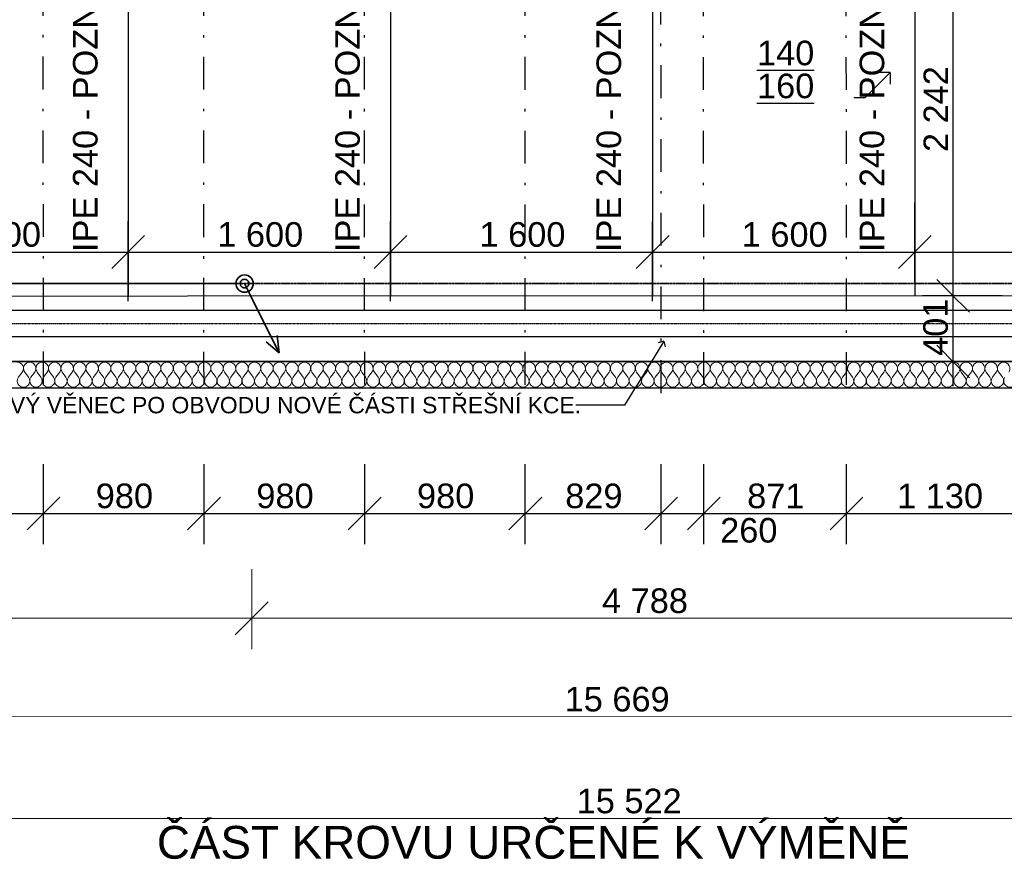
# Model space of a CAD drawing. Header units: millimetres. Extents: x -24674 to 2959, y -2716 to 20653.
# Tile 68 of 161: x -11795 to -5787, y -2716 to 2438. Entities that reach past the tile are written whole.
import ezdxf

# ---------------------------------------------------------------- set-up
doc = ezdxf.new("R2010")
doc.units = ezdxf.units.MM
doc.header["$MEASUREMENT"] = 0
for name, pattern in [('Telekomunikacni vodic', [9.25, 3, -0.75, 3, -0.75, 0.125, -0.75, 0.125, -0.75]), ('Wipeout_Contour', [1000, 0, -1000]), ('Čerchovaná', [450, 200, -117.5, 15, -117.5]), ('Čerchovaná M', [4.5, 2.5, -0.85, 0.3, -0.85]), ('Čerchovaná S', [3.5, 1.5, -0.85, 0.3, -0.85])]:
    doc.linetypes.add(name, pattern=pattern)
for name, color, linetype in [('9._POHLED ZÁPADNÍ_1_0', 7, 'Continuous'), ('9._POHLED ZÁPADNÍ_1_2D prvky - obecné', 7, 'Continuous'), ('9._POHLED ZÁPADNÍ_1_Anotace - SP', 7, 'Continuous'), ('9._POHLED ZÁPADNÍ_1_Kóty - SP', 7, 'Continuous'), ('9._POHLED ZÁPADNÍ_1_Nové_Anotace - SP', 7, 'Continuous'), ('9._POHLED ZÁPADNÍ_1_Nové_Konstrukce - krov', 7, 'Continuous'), ('9._POHLED ZÁPADNÍ_1_Nové_Konstrukce - nosné', 7, 'Continuous'), ('9._POHLED ZÁPADNÍ_1_Nové_Kóty - SP', 7, 'Continuous'), ('9._POHLED ZÁPADNÍ_1_Nové_Popis', 7, 'Continuous'), ('9._POHLED ZÁPADNÍ_1_Nové_Výplně - Povrchové', 7, 'Continuous'), ('9._POHLED ZÁPADNÍ_1_Nové_Výplně – Řezové', 7, 'Continuous'), ('9._POHLED ZÁPADNÍ_1_TZB - elektroinstalace', 7, 'Continuous'), ('9._POHLED ZÁPADNÍ_1_VÝTAH VAR 1', 7, 'Continuous')]:
    doc.layers.add(name, color=color, linetype=linetype)
doc.styles.add('GENEROVANÝ_STYL_1', font='txt')
doc.styles.add('GENEROVANÝ_STYL_2', font='txt')

# ---------------------------------------------------------------- blocks, each defined once
blk = doc.blocks.new('*X6', base_point=(-27719.5, -6044))
at = {"layer": '9._POHLED ZÁPADNÍ_1_Nové_Výplně – Řezové', "color": 21, "linetype": 'Continuous', "lineweight": 20, "true_color": 0xffaaaa}
for p, q in [((-11801.9, 256.5), (-11779, 287)), ((-11740.9, 256.5), (-11763.8, 287)), ((-11725.7, 256.5), (-11702.8, 287)), ((-11664.8, 256.5), (-11687.6, 287)), ((-11649.5, 256.5), (-11626.7, 287)), ((-11588.6, 256.5), (-11611.4, 287)), ((-11573.3, 256.5), (-11550.5, 287)), ((-11512.4, 256.5), (-11535.2, 287)), ((-11497.1, 256.5), (-11474.3, 287)), ((-11436.2, 256.5), (-11459, 287)), ((-11420.9, 256.5), (-11398.1, 287)), ((-11360, 256.5), (-11382.8, 287)), ((-11344.8, 256.5), (-11321.9, 287)), ((-11283.8, 256.5), (-11306.7, 287)), ((-11268.6, 256.5), (-11245.7, 287)), ((-11207.6, 256.5), (-11230.5, 287)), ((-11192.4, 256.5), (-11169.5, 287)), ((-11131.4, 256.5), (-11154.3, 287)), ((-11116.2, 256.5), (-11093.3, 287)), ((-11055.2, 256.5), (-11078.1, 287)), ((-11040, 256.5), (-11017.1, 287)), ((-10979, 256.5), (-11001.9, 287)), ((-10963.8, 256.5), (-10940.9, 287)), ((-10902.9, 256.5), (-10925.7, 287)), ((-10887.6, 256.5), (-10864.8, 287)), ((-10826.7, 256.5), (-10849.5, 287)), ((-10811.4, 256.5), (-10788.6, 287)), ((-10750.5, 256.5), (-10773.3, 287)), ((-10735.2, 256.5), (-10712.4, 287)), ((-10674.3, 256.5), (-10697.1, 287)), ((-10659, 256.5), (-10636.2, 287)), ((-10598.1, 256.5), (-10620.9, 287)), ((-10582.9, 256.5), (-10560, 287)), ((-10521.9, 256.5), (-10544.8, 287)), ((-10506.7, 256.5), (-10483.8, 287)), ((-10445.7, 256.5), (-10468.6, 287)), ((-10430.5, 256.5), (-10407.6, 287)), ((-10369.5, 256.5), (-10392.4, 287)), ((-10354.3, 256.5), (-10331.4, 287)), ((-10293.3, 256.5), (-10316.2, 287)), ((-10278.1, 256.5), (-10255.2, 287)), ((-10217.1, 256.5), (-10240, 287)), ((-10201.9, 256.5), (-10179, 287)), ((-10140.9, 256.5), (-10163.8, 287)), ((-10125.7, 256.5), (-10102.8, 287)), ((-10064.8, 256.5), (-10087.6, 287)), ((-10049.5, 256.5), (-10026.7, 287)), ((-9988.6, 256.5), (-10011.4, 287)), ((-9973.3, 256.5), (-9950.5, 287)), ((-9912.4, 256.5), (-9935.2, 287)), ((-9897.1, 256.5), (-9874.3, 287)), ((-9836.2, 256.5), (-9859, 287)), ((-9820.9, 256.5), (-9798.1, 287)), ((-9760, 256.5), (-9782.8, 287)), ((-9744.8, 256.5), (-9721.9, 287)), ((-9683.8, 256.5), (-9706.7, 287)), ((-9668.6, 256.5), (-9645.7, 287)), ((-9607.6, 256.5), (-9630.5, 287)), ((-9592.4, 256.5), (-9569.5, 286.9)), ((-9531.4, 256.5), (-9554.3, 286.9)), ((-9516.2, 256.5), (-9493.3, 286.9)), ((-9455.2, 256.5), (-9478.1, 286.9)), ((-9440, 256.5), (-9417.1, 286.9)), ((-9379, 256.5), (-9401.9, 286.9)), ((-9363.8, 256.5), (-9340.9, 286.9)), ((-9302.9, 256.5), (-9325.7, 286.9)), ((-9287.6, 256.5), (-9264.8, 286.9)), ((-9226.7, 256.5), (-9249.5, 286.9)), ((-9211.4, 256.5), (-9188.6, 286.9)), ((-9150.5, 256.5), (-9173.3, 286.9)), ((-9135.2, 256.5), (-9112.4, 286.9)), ((-9074.3, 256.5), (-9097.1, 286.9)), ((-9059, 256.5), (-9036.2, 286.9)), ((-8998.1, 256.5), (-9020.9, 286.9)), ((-8982.9, 256.5), (-8960, 286.9)), ((-8921.9, 256.5), (-8944.8, 286.9)), ((-8906.7, 256.5), (-8883.8, 286.9)), ((-8845.7, 256.5), (-8868.6, 286.9)), ((-8830.5, 256.5), (-8807.6, 286.9)), ((-8769.5, 256.5), (-8792.4, 286.9)), ((-8754.3, 256.5), (-8731.4, 286.9)), ((-8693.3, 256.4), (-8716.2, 286.9)), ((-8678.1, 256.4), (-8655.2, 286.9)), ((-8617.1, 256.4), (-8640, 286.9)), ((-8601.9, 256.4), (-8579, 286.9)), ((-8540.9, 256.4), (-8563.8, 286.9)), ((-8525.7, 256.4), (-8502.8, 286.9)), ((-8464.8, 256.4), (-8487.6, 286.9)), ((-8449.5, 256.4), (-8426.7, 286.9)), ((-8388.6, 256.4), (-8411.4, 286.9)), ((-8373.3, 256.4), (-8350.5, 286.9)), ((-8312.4, 256.4), (-8335.2, 286.9)), ((-8297.1, 256.4), (-8274.3, 286.9)), ((-8236.2, 256.4), (-8259, 286.9)), ((-8220.9, 256.4), (-8198.1, 286.9)), ((-8160, 256.4), (-8182.8, 286.9)), ((-8144.8, 256.4), (-8121.9, 286.9)), ((-8083.8, 256.4), (-8106.7, 286.9)), ((-8068.6, 256.4), (-8045.7, 286.9)), ((-8007.6, 256.4), (-8030.5, 286.9)), ((-7992.4, 256.4), (-7969.5, 286.9)), ((-7931.4, 256.4), (-7954.3, 286.9)), ((-7916.2, 256.4), (-7893.3, 286.9)), ((-7855.2, 256.4), (-7878.1, 286.9)), ((-7840, 256.4), (-7817.1, 286.9)), ((-7779, 256.4), (-7801.9, 286.9)), ((-7763.8, 256.4), (-7740.9, 286.9)), ((-7702.9, 256.4), (-7725.7, 286.9)), ((-7687.6, 256.4), (-7664.8, 286.9)), ((-7626.7, 256.4), (-7649.5, 286.9)), ((-7611.4, 256.4), (-7588.6, 286.9)), ((-7550.5, 256.4), (-7573.3, 286.9)), ((-7535.2, 256.4), (-7512.4, 286.9)), ((-7474.3, 256.4), (-7497.1, 286.9)), ((-7459, 256.4), (-7436.2, 286.9)), ((-7398.1, 256.4), (-7420.9, 286.9)), ((-7382.9, 256.4), (-7360, 286.9)), ((-7321.9, 256.4), (-7344.8, 286.9)), ((-7306.7, 256.4), (-7283.8, 286.9)), ((-7245.7, 256.4), (-7268.6, 286.9)), ((-7230.5, 256.4), (-7207.6, 286.9)), ((-7169.5, 256.4), (-7192.4, 286.9)), ((-7154.3, 256.4), (-7131.4, 286.9)), ((-7093.3, 256.4), (-7116.2, 286.9)), ((-7078.1, 256.4), (-7055.2, 286.9)), ((-7017.1, 256.4), (-7040, 286.9)), ((-7001.9, 256.4), (-6979, 286.9)), ((-6940.9, 256.4), (-6963.8, 286.9)), ((-6925.7, 256.4), (-6902.8, 286.9)), ((-6864.8, 256.4), (-6887.6, 286.9)), ((-6849.5, 256.4), (-6826.7, 286.9)), ((-6788.6, 256.4), (-6811.4, 286.9)), ((-6773.3, 256.4), (-6750.5, 286.9)), ((-6712.4, 256.4), (-6735.2, 286.9)), ((-6697.1, 256.4), (-6674.3, 286.9)), ((-6636.2, 256.4), (-6659, 286.9)), ((-6620.9, 256.4), (-6598.1, 286.9)), ((-6560, 256.4), (-6582.8, 286.9)), ((-6544.8, 256.4), (-6521.9, 286.9)), ((-6483.8, 256.4), (-6506.7, 286.9)), ((-6468.6, 256.4), (-6445.7, 286.9)), ((-6407.6, 256.4), (-6430.5, 286.9)), ((-6392.4, 256.4), (-6369.5, 286.9)), ((-6331.4, 256.4), (-6354.3, 286.9)), ((-6316.2, 256.4), (-6293.3, 286.9)), ((-6255.2, 256.4), (-6278.1, 286.9)), ((-6240, 256.4), (-6217.1, 286.9)), ((-6179, 256.4), (-6201.9, 286.9)), ((-6163.8, 256.4), (-6140.9, 286.9)), ((-6102.9, 256.4), (-6125.7, 286.9)), ((-6087.6, 256.4), (-6064.8, 286.9)), ((-6026.7, 256.4), (-6049.5, 286.9)), ((-6011.4, 256.4), (-5988.6, 286.9)), ((-5950.5, 256.4), (-5973.3, 286.9)), ((-5935.2, 256.4), (-5912.4, 286.9)), ((-5874.3, 256.4), (-5897.1, 286.9)), ((-5859, 256.4), (-5836.2, 286.9)), ((-5798.1, 256.4), (-5820.9, 286.9))]:
    blk.add_line(p, q, dxfattribs=at)
for centre, start, end in [((-11809.5, 309.9), 323.12865, 89.99855), ((-11733.3, 309.9), 89.99855, 216.86845), ((-11733.3, 309.9), 323.12865, 89.99855), ((-11657.1, 309.9), 89.99855, 216.86845), ((-11657.1, 309.9), 323.12865, 89.99855), ((-11580.9, 309.9), 89.99855, 216.86845), ((-11580.9, 309.9), 323.12865, 89.99855), ((-11504.8, 309.9), 89.99855, 216.86845), ((-11504.8, 309.9), 323.12865, 89.99855), ((-11428.6, 309.9), 89.99855, 216.86845), ((-11428.6, 309.9), 323.12865, 89.99855), ((-11352.4, 309.9), 89.99855, 216.86845), ((-11352.4, 309.9), 323.12865, 89.99855), ((-11276.2, 309.8), 89.99855, 216.86845), ((-11276.2, 309.8), 323.12865, 89.99855), ((-11200, 309.8), 89.99855, 216.86845), ((-11200, 309.8), 323.12865, 89.99855), ((-11123.8, 309.8), 89.99855, 216.86845), ((-11123.8, 309.8), 323.12865, 89.99855), ((-11047.6, 309.8), 89.99855, 216.86845), ((-11047.6, 309.8), 323.12865, 89.99855), ((-10971.4, 309.8), 89.99855, 216.86845), ((-10971.4, 309.8), 323.12865, 89.99855), ((-10895.2, 309.8), 89.99855, 216.86845), ((-10895.2, 309.8), 323.12865, 89.99855), ((-10819, 309.8), 89.99855, 216.86845), ((-10819, 309.8), 323.12865, 89.99855), ((-10742.8, 309.8), 89.99855, 216.86845), ((-10742.8, 309.8), 323.12865, 89.99855), ((-10666.7, 309.8), 89.99855, 216.86845), ((-10666.7, 309.8), 323.12865, 89.99855), ((-10590.5, 309.8), 89.99855, 216.86845), ((-10590.5, 309.8), 323.12865, 89.99855), ((-10514.3, 309.8), 89.99855, 216.86845), ((-10514.3, 309.8), 323.12865, 89.99855), ((-10438.1, 309.8), 89.99855, 216.86845), ((-10438.1, 309.8), 323.12865, 89.99855), ((-10361.9, 309.8), 89.99855, 216.86845), ((-10361.9, 309.8), 323.12865, 89.99855), ((-10285.7, 309.8), 89.99855, 216.86845), ((-10285.7, 309.8), 323.12865, 89.99855), ((-10209.5, 309.8), 89.99855, 216.86845), ((-10209.5, 309.8), 323.12865, 89.99855), ((-10133.3, 309.8), 89.99855, 216.86845), ((-10133.3, 309.8), 323.12865, 89.99855), ((-10057.1, 309.8), 89.99855, 216.86845), ((-10057.1, 309.8), 323.12865, 89.99855), ((-9980.9, 309.8), 89.99855, 216.86845), ((-9980.9, 309.8), 323.12865, 89.99855), ((-9904.8, 309.8), 89.99855, 216.86845), ((-9904.8, 309.8), 323.12865, 89.99855), ((-9828.6, 309.8), 89.99855, 216.86845), ((-9828.6, 309.8), 323.12865, 89.99855), ((-9752.4, 309.8), 89.99855, 216.86845), ((-9752.4, 309.8), 323.12865, 89.99855), ((-9676.2, 309.8), 89.99855, 216.86845), ((-9676.2, 309.8), 323.12865, 89.99855), ((-9600, 309.8), 89.99855, 216.86845), ((-9600, 309.8), 323.12865, 89.99855), ((-9523.8, 309.8), 89.99855, 216.86845), ((-9523.8, 309.8), 323.12865, 89.99855), ((-9447.6, 309.8), 89.99855, 216.86845), ((-9447.6, 309.8), 323.12865, 89.99855), ((-9371.4, 309.8), 89.99855, 216.86845), ((-9371.4, 309.8), 323.12865, 89.99855), ((-9295.2, 309.8), 89.99855, 216.86845), ((-9295.2, 309.8), 323.12865, 89.99855), ((-9219, 309.8), 89.99855, 216.86845), ((-9219, 309.8), 323.12865, 89.99855), ((-9142.8, 309.8), 89.99855, 216.86845), ((-9142.8, 309.8), 323.12865, 89.99855), ((-9066.7, 309.8), 89.99855, 216.86845), ((-9066.7, 309.8), 323.12865, 89.99855), ((-8990.5, 309.8), 89.99855, 216.86845), ((-8990.5, 309.8), 323.12865, 89.99855), ((-8914.3, 309.8), 89.99855, 216.86845), ((-8914.3, 309.8), 323.12865, 89.99855), ((-8838.1, 309.8), 89.99855, 216.86845), ((-8838.1, 309.8), 323.12865, 89.99855), ((-8761.9, 309.8), 89.99855, 216.86845), ((-8761.9, 309.8), 323.12865, 89.99855), ((-8685.7, 309.8), 89.99855, 216.86845), ((-8685.7, 309.8), 323.12865, 89.99855), ((-8609.5, 309.8), 89.99855, 216.86845), ((-8609.5, 309.8), 323.12865, 89.99855), ((-8533.3, 309.8), 89.99855, 216.86845), ((-8533.3, 309.8), 323.12865, 89.99855), ((-8457.1, 309.8), 89.99855, 216.86845), ((-8457.1, 309.8), 323.12865, 89.99855), ((-8380.9, 309.8), 89.99855, 216.86845), ((-8380.9, 309.8), 323.12865, 89.99855), ((-8304.8, 309.8), 89.99855, 216.86845), ((-8304.8, 309.8), 323.12865, 89.99855), ((-8228.6, 309.8), 89.99855, 216.86845), ((-8228.6, 309.8), 323.12865, 89.99855), ((-8152.4, 309.8), 89.99855, 216.86845), ((-8152.4, 309.8), 323.12865, 89.99855), ((-8076.2, 309.8), 89.99855, 216.86845), ((-8076.2, 309.8), 323.12865, 89.99855), ((-8000, 309.8), 89.99855, 216.86845), ((-8000, 309.8), 323.12865, 89.99855), ((-7923.8, 309.8), 89.99855, 216.86845), ((-7923.8, 309.8), 323.12865, 89.99855), ((-7847.6, 309.8), 89.99855, 216.86845), ((-7847.6, 309.8), 323.12865, 89.99855), ((-7771.4, 309.8), 89.99855, 216.86845), ((-7771.4, 309.8), 323.12865, 89.99855), ((-7695.2, 309.8), 89.99855, 216.86845), ((-7695.2, 309.8), 323.12865, 89.99855), ((-7619, 309.8), 89.99855, 216.86845), ((-7619, 309.8), 323.12865, 89.99855), ((-7542.8, 309.8), 89.99855, 216.86845), ((-7542.8, 309.8), 323.12865, 89.99855), ((-7466.7, 309.8), 89.99855, 216.86845), ((-7466.7, 309.8), 323.12865, 89.99855), ((-7390.5, 309.8), 89.99855, 216.86845), ((-7390.5, 309.8), 323.12865, 89.99855), ((-7314.3, 309.7), 89.99855, 216.86845), ((-7314.3, 309.7), 323.12865, 89.99855), ((-7238.1, 309.7), 89.99855, 216.86845), ((-7238.1, 309.7), 323.12865, 89.99855), ((-7161.9, 309.7), 89.99855, 216.86845), ((-7161.9, 309.7), 323.12865, 89.99855), ((-7085.7, 309.7), 89.99855, 216.86845), ((-7085.7, 309.7), 323.12865, 89.99855), ((-7009.5, 309.7), 89.99855, 216.86845), ((-7009.5, 309.7), 323.12865, 89.99855), ((-6933.3, 309.7), 89.99855, 216.86845), ((-6933.3, 309.7), 323.12865, 89.99855), ((-6857.1, 309.7), 89.99855, 216.86845), ((-6857.1, 309.7), 323.12865, 89.99855), ((-6780.9, 309.7), 89.99855, 216.86845), ((-6780.9, 309.7), 323.12865, 89.99855), ((-6704.8, 309.7), 89.99855, 216.86845), ((-6704.8, 309.7), 323.12865, 89.99855), ((-6628.6, 309.7), 89.99855, 216.86845), ((-6628.6, 309.7), 323.12865, 89.99855), ((-6552.4, 309.7), 89.99855, 216.86845), ((-6552.4, 309.7), 323.12865, 89.99855), ((-6476.2, 309.7), 89.99855, 216.86845), ((-6476.2, 309.7), 323.12865, 89.99855), ((-6400, 309.7), 89.99855, 216.86845), ((-6400, 309.7), 323.12865, 89.99855), ((-6323.8, 309.7), 89.99855, 216.86845), ((-6323.8, 309.7), 323.12865, 89.99855), ((-6247.6, 309.7), 89.99855, 216.86845), ((-6247.6, 309.7), 323.12865, 89.99855), ((-6171.4, 309.7), 89.99855, 216.86845), ((-6171.4, 309.7), 323.12865, 89.99855), ((-6095.2, 309.7), 89.99855, 216.86845), ((-6095.2, 309.7), 323.12865, 89.99855), ((-6019, 309.7), 89.99855, 216.86845), ((-6019, 309.7), 323.12865, 89.99855), ((-5942.8, 309.7), 89.99855, 216.86845), ((-5942.8, 309.7), 323.12865, 89.99855), ((-5866.7, 309.7), 89.99855, 216.86845), ((-5866.7, 309.7), 323.12865, 89.99855), ((-5790.5, 309.7), 89.99855, 216.86845), ((-5790.5, 309.7), 323.12865, 89.99855), ((-11771.4, 233.7), 143.12865, 36.86845), ((-11695.2, 233.7), 143.12865, 36.86845), ((-11619, 233.7), 143.12865, 36.86845), ((-11542.9, 233.7), 143.12865, 36.86845), ((-11466.7, 233.7), 143.12865, 36.86845), ((-11390.5, 233.7), 143.12865, 36.86845), ((-11314.3, 233.7), 143.12865, 36.86845), ((-11238.1, 233.7), 143.12865, 36.86845), ((-11161.9, 233.7), 143.12865, 36.86845), ((-11085.7, 233.7), 143.12865, 36.86845), ((-11009.5, 233.7), 143.12865, 36.86845), ((-10933.3, 233.6), 143.12865, 36.86845), ((-10857.1, 233.6), 143.12865, 36.86845), ((-10780.9, 233.6), 143.12865, 36.86845), ((-10704.8, 233.6), 143.12865, 36.86845), ((-10628.6, 233.6), 143.12865, 36.86845), ((-10552.4, 233.6), 143.12865, 36.86845), ((-10476.2, 233.6), 143.12865, 36.86845), ((-10400, 233.6), 143.12865, 36.86845), ((-10323.8, 233.6), 143.12865, 36.86845), ((-10247.6, 233.6), 143.12865, 36.86845), ((-10171.4, 233.6), 143.12865, 36.86845), ((-10095.2, 233.6), 143.12865, 36.86845), ((-10019, 233.6), 143.12865, 36.86845), ((-9942.9, 233.6), 143.12865, 36.86845), ((-9866.7, 233.6), 143.12865, 36.86845), ((-9790.5, 233.6), 143.12865, 36.86845), ((-9714.3, 233.6), 143.12865, 36.86845), ((-9638.1, 233.6), 143.12865, 36.86845), ((-9561.9, 233.6), 143.12865, 36.86845), ((-9485.7, 233.6), 143.12865, 36.86845), ((-9409.5, 233.6), 143.12865, 36.86845), ((-9333.3, 233.6), 143.12865, 36.86845), ((-9257.1, 233.6), 143.12865, 36.86845), ((-9180.9, 233.6), 143.12865, 36.86845), ((-9104.8, 233.6), 143.12865, 36.86845), ((-9028.6, 233.6), 143.12865, 36.86845), ((-8952.4, 233.6), 143.12865, 36.86845), ((-8876.2, 233.6), 143.12865, 36.86845), ((-8800, 233.6), 143.12865, 36.86845), ((-8723.8, 233.6), 143.12865, 36.86845), ((-8647.6, 233.6), 143.12865, 36.86845), ((-8571.4, 233.6), 143.12865, 36.86845), ((-8495.2, 233.6), 143.12865, 36.86845), ((-8419, 233.6), 143.12865, 36.86845), ((-8342.9, 233.6), 143.12865, 36.86845), ((-8266.7, 233.6), 143.12865, 36.86845), ((-8190.5, 233.6), 143.12865, 36.86845), ((-8114.3, 233.6), 143.12865, 36.86845), ((-8038.1, 233.6), 143.12865, 36.86845), ((-7961.9, 233.6), 143.12865, 36.86845), ((-7885.7, 233.6), 143.12865, 36.86845), ((-7809.5, 233.6), 143.12865, 36.86845), ((-7733.3, 233.6), 143.12865, 36.86845), ((-7657.1, 233.6), 143.12865, 36.86845), ((-7580.9, 233.6), 143.12865, 36.86845), ((-7504.8, 233.6), 143.12865, 36.86845), ((-7428.6, 233.6), 143.12865, 36.86845), ((-7352.4, 233.6), 143.12865, 36.86845), ((-7276.2, 233.6), 143.12865, 36.86845), ((-7200, 233.6), 143.12865, 36.86845), ((-7123.8, 233.6), 143.12865, 36.86845), ((-7047.6, 233.6), 143.12865, 36.86845), ((-6971.4, 233.5), 143.12865, 36.86845), ((-6895.2, 233.5), 143.12865, 36.86845), ((-6819, 233.5), 143.12865, 36.86845), ((-6742.9, 233.5), 143.12865, 36.86845), ((-6666.7, 233.5), 143.12865, 36.86845), ((-6590.5, 233.5), 143.12865, 36.86845), ((-6514.3, 233.5), 143.12865, 36.86845), ((-6438.1, 233.5), 143.12865, 36.86845), ((-6361.9, 233.5), 143.12865, 36.86845), ((-6285.7, 233.5), 143.12865, 36.86845), ((-6209.5, 233.5), 143.12865, 36.86845), ((-6133.3, 233.5), 143.12865, 36.86845), ((-6057.1, 233.5), 143.12865, 36.86845), ((-5980.9, 233.5), 143.12865, 36.86845), ((-5904.8, 233.5), 143.12865, 36.86845), ((-5828.6, 233.5), 143.12865, 36.86845), ((-5752.4, 233.5), 143.12865, 36.86845)]:
    blk.add_arc(centre, 38.1, start, end, dxfattribs=at)

msp = doc.modelspace()

# ---------------------------------------------------------------- linework, layer by layer
at = {"layer": '9._POHLED ZÁPADNÍ_1_Kóty - SP', "color": 154, "linetype": 'Continuous', "lineweight": 13}
for p, q in [((-10378.7, -1402.4), (-10378.8, -914.9)), ((-10278.8, -1114.9), (-10478.8, -1314.9)), ((-15588.7, -1215.4), (-10378.8, -1214.9)), ((-10378.8, -1214.9), (-5591, -1214.5)), ((-15990.5, -1816.1), (-321.8, -1814.7)), ((-15843.7, -2437.5), (-321.6, -2436.1))]:
    msp.add_line(p, q, dxfattribs=at)
at = {"layer": '9._POHLED ZÁPADNÍ_1_Nové_Anotace - SP', "color": 1, "linetype": 'Continuous', "lineweight": 25}
for p, q in [((-6636, 1962.5), (-6482.8, 2115.7)), ((-6482.8, 2115.7), (-6553.5, 2115.7)), ((-6482.8, 2115.7), (-6482.8, 2045)), ((-6704.7, 1962.5), (-6636, 1962.5)), ((-8104.1, 86.1), (-8401.1, 86.1))]:
    msp.add_line(p, q, dxfattribs=at)
at = {"layer": '9._POHLED ZÁPADNÍ_1_Nové_Kóty - SP', "color": 1, "linetype": 'Continuous', "lineweight": 25}
for p, q in [((-6332.3, 832.9), (-6332.3, 1320.4)), ((-11032.3, 1120.4), (-11232.3, 920.4)), ((-9432.3, 1120.4), (-9632.3, 920.4)), ((-7832.3, 1120.4), (-8032.3, 920.4)), ((-6232.3, 1120.4), (-6432.3, 920.4)), ((-12732.3, 1020.4), (-11132.3, 1020.4)), ((-11132.3, 1020.4), (-9532.3, 1020.4)), ((-9532.3, 1020.4), (-7932.3, 1020.4)), ((-7932.3, 1020.4), (-6332.3, 1020.4)), ((-6332.3, 1020.4), (-4732.3, 1020.4)), ((-11649.5, -762.5), (-11649.5, -275)), ((-10669.9, -762.5), (-10669.9, -275)), ((-9689.4, -762.5), (-9689.4, -275)), ((-8709.5, -762.5), (-8709.5, -275)), ((-7880.2, -762.5), (-7880.2, -275)), ((-7620.4, -762.5), (-7620.4, -275)), ((-6749.4, -762.5), (-6749.4, -275)), ((-11549.5, -475), (-11749.5, -675)), ((-10569.9, -475), (-10769.9, -675)), ((-9589.4, -475), (-9789.4, -675)), ((-8609.5, -475), (-8809.5, -675)), ((-7780.2, -475), (-7980.2, -675)), ((-7520.4, -475), (-7720.4, -675)), ((-6649.4, -475), (-6849.4, -675)), ((-12629.4, -575), (-11649.5, -575)), ((-11649.5, -575), (-10669.9, -575)), ((-10669.9, -575), (-9689.4, -575)), ((-9689.4, -575), (-8709.5, -575)), ((-8709.5, -575), (-7880.2, -575)), ((-7880.2, -575), (-7620.4, -575)), ((-7620.4, -575), (-6749.4, -575)), ((-6749.4, -575), (-5619.2, -575))]:
    msp.add_line(p, q, dxfattribs=at)
at = {"layer": '9._POHLED ZÁPADNÍ_1_TZB - elektroinstalace', "color": 92, "linetype": 'Telekomunikacni vodic', "lineweight": 35, "true_color": 0x00d700, "flags": 128}
for points in [[(-10475, 827.6), (-15797.3, 827.6), (-15795, 2827.6), (-17422.3, 2827.6), (-17422.3, 3077.6)], [(-725, 827.6), (-15797.3, 827.6), (-15795, 2827.6), (-17422.3, 2827.6), (-17422.3, 3077.6)]]:
    msp.add_lwpolyline(points, dxfattribs=at)
at = {"layer": '9._POHLED ZÁPADNÍ_1_TZB - elektroinstalace', "color": 92, "linetype": 'Continuous', "lineweight": 35, "true_color": 0x00d700, "flags": 128}
for points in [[(-10422.3, 880.4, 0.414214), (-10475, 827.6)], [(-10422.3, 854, 0.414214), (-10448.6, 827.6)], [(-10369.5, 827.6, 0.414214), (-10422.3, 880.4)], [(-10395.9, 827.6, 0.414214), (-10422.3, 854)], [(-10448.6, 827.6, 0.414214), (-10422.3, 801.2)], [(-10422.3, 801.2, 0.414214), (-10395.9, 827.6)]]:
    msp.add_lwpolyline(points, format="xyb", dxfattribs=at)

# ---------------------------------------------------------------- texts
at = {"layer": '9._POHLED ZÁPADNÍ_1_0', "color": 1, "linetype": 'Continuous', "lineweight": 25}
for s, insert, char_height, attachment_point, rotation, style in [('\\A1;{\\pql;\\fArial|b0|i0|c238|p38;IPE 240 - POZN.2}', (-11317.3, 1020.4), 150, 7, 90, 'GENEROVANÝ_STYL_1'), ('\\A1;{\\pql;\\fArial|b0|i0|c238|p38;IPE 240 - POZN.2}', (-9717.3, 1020.4), 150, 7, 90, 'GENEROVANÝ_STYL_1'), ('\\A1;{\\pql;\\fArial|b0|i0|c238|p38;IPE 240 - POZN.2}', (-8122.9, 1020.4), 150, 7, 90, 'GENEROVANÝ_STYL_1'), ('\\A1;{\\pql;\\fArial|b0|i0|c238|p38;IPE 240 - POZN.2}', (-6517.3, 1020.4), 150, 7, 90, 'GENEROVANÝ_STYL_1'), ('\\A1;{\\pqc;\\fArial|b0|i0|c0|p38;ČÁST KROVU URČENÉ K VÝMĚNĚ}', (-8660.2, -2583.3), 200, 5, 0.00518, 'GENEROVANÝ_STYL_2')]:
    msp.add_mtext(s, dxfattribs=dict(at, insert=insert, char_height=char_height, attachment_point=attachment_point, rotation=rotation, style=style))
at = {"layer": '9._POHLED ZÁPADNÍ_1_Anotace - SP', "color": 1, "linetype": 'Continuous', "lineweight": 25, "insert": (-7120.9, 2133.4), "char_height": 150, "attachment_point": 5, "line_spacing_factor": 0.804162, "style": 'GENEROVANÝ_STYL_1'}
msp.add_mtext('\\A1;{\\pqc;\\fArial|b0|i0|c238|p38;\\L\\L140\\P\\pqc;\\fArial|b0|i0|c238|p38;160}', dxfattribs=at)
at = {"layer": '9._POHLED ZÁPADNÍ_1_Kóty - SP', "color": 1, "linetype": 'Continuous', "lineweight": 25, "insert": (-6129.3, 1630.2), "char_height": 150, "width": 512.914, "attachment_point": 7, "rotation": 90, "style": 'GENEROVANÝ_STYL_2'}
msp.add_mtext('\\A1;{\\pql;\\fArial|b0|i0|c0|p38;2\xa0242}', dxfattribs=at)
at = {"layer": '9._POHLED ZÁPADNÍ_1_Kóty - SP', "color": 1, "linetype": 'Continuous', "lineweight": 25, "char_height": 150, "attachment_point": 7, "style": 'GENEROVANÝ_STYL_2'}
for s, insert, width in [('\\A1;{\\pql;\\fArial|b0|i0|c0|p38;1\xa0600}', (-12188.8, 1050.4), 512.914), ('\\A1;{\\pql;\\fArial|b0|i0|c0|p38;1\xa0600}', (-10588.8, 1050.4), 512.914), ('\\A1;{\\pql;\\fArial|b0|i0|c0|p38;1\xa0600}', (-8988.8, 1050.4), 512.914), ('\\A1;{\\pql;\\fArial|b0|i0|c0|p38;1\xa0600}', (-7388.8, 1050.4), 512.914), ('\\A1;{\\pql;\\fArial|b0|i0|c0|p38;980}', (-11330.4, -545), 341.487), ('\\A1;{\\pql;\\fArial|b0|i0|c0|p38;980}', (-10350.4, -545), 341.487), ('\\A1;{\\pql;\\fArial|b0|i0|c0|p38;980}', (-9370.2, -545), 341.487), ('\\A1;{\\pql;\\fArial|b0|i0|c0|p38;829}', (-8465.6, -545), 341.487), ('\\A1;{\\pql;\\fArial|b0|i0|c0|p38;871}', (-7355.7, -545), 341.487), ('\\A1;{\\pql;\\fArial|b0|i0|c0|p38;1\xa0130}', (-6440.8, -545), 512.914), ('\\A1;{\\pql;\\fArial|b0|i0|c0|p38;260}', (-7520.4, -755), 341.487)]:
    msp.add_mtext(s, dxfattribs=dict(at, insert=insert, width=width))
at = {"layer": '9._POHLED ZÁPADNÍ_1_Kóty - SP', "color": 154, "linetype": 'Continuous', "lineweight": 13, "char_height": 150, "attachment_point": 7, "rotation": 0.00518, "style": 'GENEROVANÝ_STYL_2'}
for s, insert, width in [('\\A1;{\\pql;\\fArial|b0|i0|c0|p38;4\xa0788}', (-8241.3, -1184.7), 512.914), ('\\A1;{\\pql;\\fArial|b0|i0|c0|p38;15\xa0669}', (-8469.5, -1785.4), 626.744), ('\\A1;{\\pql;\\fArial|b0|i0|c0|p38;15\xa0522}', (-8396.1, -2406.8), 626.744)]:
    msp.add_mtext(s, dxfattribs=dict(at, insert=insert, width=width))

# ---------------------------------------------------------------- wipeouts: each hides what was drawn before it
at = {"color": 254, "linetype": 'Wipeout_Contour', "lineweight": 0, "ltscale": 32872.39423}
msp.add_wipeout([(-321.7, 351.5), (-16007.9, 351.9), (-16007.9, 191.9), (-321.7, 191.5)], dxfattribs=at).dxf.layer = '9._POHLED ZÁPADNÍ_1_Nové_Výplně - Povrchové'

# ---------------------------------------------------------------- next in the draw order: linework, layer by layer
at = {"layer": '9._POHLED ZÁPADNÍ_1_Nové_Konstrukce - nosné', "color": 1, "linetype": 'Continuous', "lineweight": 25, "flags": 128}
for points in [[(-321.7, 351.5), (-16007.9, 351.9)], [(-16007.9, 191.9), (-161.7, 191.5)]]:
    msp.add_lwpolyline(points, dxfattribs=at)

# ---------------------------------------------------------------- next in the draw order: wipeouts: each hides what was drawn before it
at = {"color": 254, "linetype": 'Wipeout_Contour', "lineweight": 0, "ltscale": 33410.815601}
msp.add_wipeout([(-621.9, 754.5), (-15847.5, 749.8), (-15847.4, 349.8), (-621.9, 354.5)], dxfattribs=at).dxf.layer = '9._POHLED ZÁPADNÍ_1_Nové_Výplně - Povrchové'

# ---------------------------------------------------------------- next in the draw order: linework, layer by layer
at = {"layer": '9._POHLED ZÁPADNÍ_1_Nové_Anotace - SP', "color": 1, "linetype": 'Continuous', "lineweight": 25}
for q in [(-7899.3, 467.1), (-7856.7, 440.9)]:
    msp.add_line((-7864.9, 475.3), q, dxfattribs=at)
at = {"layer": '9._POHLED ZÁPADNÍ_1_Nové_Konstrukce - krov', "color": 1, "linetype": 'Continuous', "lineweight": 25}
for p, q in [((-15844, 664.5), (-493.9, 664.5)), ((-15844, 504.5), (-493.9, 504.5))]:
    msp.add_line(p, q, dxfattribs=at)
at = {"layer": '9._POHLED ZÁPADNÍ_1_Nové_Konstrukce - krov', "color": 1, "linetype": 'Čerchovaná M', "lineweight": 25}
for p, q in [((-15844, 664.5), (-493.9, 664.5)), ((-15844, 504.5), (-493.9, 504.5))]:
    msp.add_line(p, q, dxfattribs=at)
at = {"layer": '9._POHLED ZÁPADNÍ_1_Nové_Konstrukce - krov', "color": 1, "linetype": 'Čerchovaná S', "lineweight": 25}
msp.add_line((-15844, 584.5), (-493.9, 584.5), dxfattribs=at)
msp.add_line((-15844, 584.5), (-493.9, 584.5), dxfattribs=at)
at = {"layer": '9._POHLED ZÁPADNÍ_1_Nové_Konstrukce - nosné', "color": 1, "linetype": 'Continuous', "lineweight": 25, "flags": 128}
for points in [[(-621.9, 754.5), (-15847.5, 749.8)], [(-15847.4, 349.8), (-621.9, 354.5)]]:
    msp.add_lwpolyline(points, dxfattribs=at)
at = {"layer": '9._POHLED ZÁPADNÍ_1_Nové_Kóty - SP', "color": 1, "linetype": 'Continuous', "lineweight": 25}
for p, q in [((-6099.3, 752.9), (-6099.3, 2995.3)), ((-11132.3, 720.4), (-11132.3, 1207.9)), ((-9532.3, 720.4), (-9532.3, 1207.9)), ((-7932.3, 720.4), (-7932.3, 1207.9)), ((-6199.3, 852.9), (-5999.3, 652.9)), ((-5799.3, 752.9), (-6286.8, 752.9))]:
    msp.add_line(p, q, dxfattribs=at)
at = {"layer": '9._POHLED ZÁPADNÍ_1_Nové_Popis', "color": 1, "linetype": 'Čerchovaná M', "lineweight": 25}
for p, q in [((-11132.3, 8764.3), (-11132.3, 750.7)), ((-9532.3, 8764.3), (-9532.3, 750.7)), ((-7932.3, 8764.3), (-7932.3, 750.7)), ((-6332.3, 8764.3), (-6332.3, 750.7))]:
    msp.add_line(p, q, dxfattribs=at)
at = {"layer": '9._POHLED ZÁPADNÍ_1_TZB - elektroinstalace', "color": 92, "linetype": 'Continuous', "lineweight": 35, "true_color": 0x00d700, "flags": 128}
for points in [[(-10475, 827.6, 0.414214), (-10422.3, 774.8)], [(-10422.3, 774.8, 0.414214), (-10369.5, 827.6)]]:
    msp.add_lwpolyline(points, format="xyb", dxfattribs=at)
for points in [[(-10211.1, 405.4), (-10422.3, 827.6)], [(-10211.1, 405.4), (-10224.3, 510.9)], [(-10211.1, 405.4), (-10290.3, 471.4)]]:
    msp.add_lwpolyline(points, dxfattribs=at)

# ---------------------------------------------------------------- next in the draw order: texts
at = {"layer": '9._POHLED ZÁPADNÍ_1_Kóty - SP', "color": 1, "linetype": 'Continuous', "lineweight": 25, "insert": (-6129.3, 386.5), "char_height": 150, "width": 341.487, "attachment_point": 7, "rotation": 90, "style": 'GENEROVANÝ_STYL_2'}
msp.add_mtext('\\A1;{\\pql;\\fArial|b0|i0|c0|p38;401}', dxfattribs=at)

# ---------------------------------------------------------------- next in the draw order: wipeouts: each hides what was drawn before it
at = {"color": 254, "linetype": 'Wipeout_Contour', "lineweight": 0, "ltscale": 32872.39423}
msp.add_wipeout([(-321.7, 351.5), (-16007.9, 351.9), (-16007.9, 191.9), (-321.7, 191.5)], dxfattribs=at).dxf.layer = '9._POHLED ZÁPADNÍ_1_Nové_Výplně – Řezové'

# ---------------------------------------------------------------- next in the draw order: linework, layer by layer
at = {"layer": '9._POHLED ZÁPADNÍ_1_2D prvky - obecné', "color": 7, "linetype": 'Continuous', "lineweight": 13}
msp.add_line((-20183.6, 346.7), (-492.6, 352.7), dxfattribs=at)
at = {"layer": '9._POHLED ZÁPADNÍ_1_Nové_Anotace - SP', "color": 1, "linetype": 'Continuous', "lineweight": 25}
msp.add_line((-7864.9, 475.3), (-8104.1, 86.1), dxfattribs=at)
at = {"layer": '9._POHLED ZÁPADNÍ_1_Nové_Konstrukce - krov', "color": 1, "linetype": 'Čerchovaná', "lineweight": 25}
for p, q in [((-11649.5, 212.6), (-11652.1, 4316.3)), ((-10669.9, 211.9), (-10672.4, 4315.7)), ((-9689.4, 211.3), (-9691.9, 4315)), ((-8709.5, 210.7), (-8712, 4314.4)), ((-7620.4, 210), (-7622.9, 4313.8)), ((-6749.4, 209.2), (-6752, 4313)), ((-7880.2, 159.7), (-7882.7, 4263.5))]:
    msp.add_line(p, q, dxfattribs=at)
at = {"layer": '9._POHLED ZÁPADNÍ_1_Nové_Konstrukce - nosné', "color": 1, "linetype": 'Continuous', "lineweight": 25, "flags": 128}
for points in [[(-321.7, 351.5), (-16007.9, 351.9)], [(-16007.9, 191.9), (-161.7, 191.5)]]:
    msp.add_lwpolyline(points, dxfattribs=at)
at = {"layer": '9._POHLED ZÁPADNÍ_1_Nové_Kóty - SP', "color": 1, "linetype": 'Continuous', "lineweight": 25}
for p, q in [((-6099.3, 351.5), (-6099.3, 752.9)), ((-6199.3, 451.5), (-5999.3, 251.5)), ((-5799.3, 351.5), (-6286.8, 351.5)), ((-6099.3, 201.5), (-6099.3, 351.5))]:
    msp.add_line(p, q, dxfattribs=at)

# ---------------------------------------------------------------- next in the draw order: block references
at = {"layer": '9._POHLED ZÁPADNÍ_1_VÝTAH VAR 1', "color": 9, "linetype": 'Continuous', "lineweight": 13}
msp.add_blockref('*X6', (-27719.5, -6044), dxfattribs=at)

# ---------------------------------------------------------------- next in the draw order: texts
at = {"layer": '9._POHLED ZÁPADNÍ_1_Anotace - SP', "color": 1, "linetype": 'Continuous', "lineweight": 25, "insert": (-10216.4, 85.3), "char_height": 100, "attachment_point": 5, "style": 'GENEROVANÝ_STYL_1'}
msp.add_mtext('\\A1;{\\pqc;\\fArial|b0|i0|c238|p38;NOVÝ VĚNEC PO OBVODU NOVÉ ČÁSTI STŘEŠNÍ KCE.}', dxfattribs=at)

doc.saveas('drawing.dxf')
